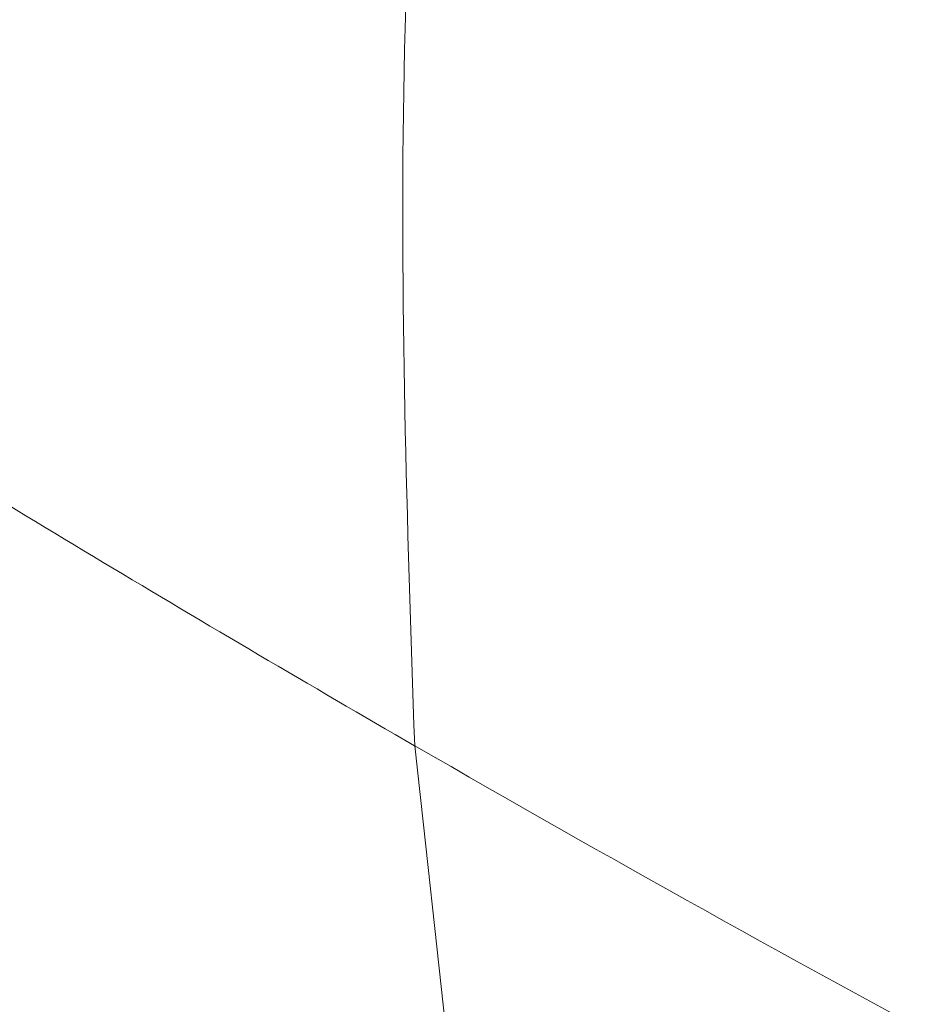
# Model space of a CAD drawing. Header units: millimetres. Extents: x 8 to 587, y 12 to 540.
# Tile 58 of 256: x 525.719 to 526.093, y 121.067 to 121.48. Entities that reach past the tile are written whole.
import ezdxf

# ---------------------------------------------------------------- set-up
doc = ezdxf.new("R2010")
doc.units = ezdxf.units.MM

msp = doc.modelspace()

# ---------------------------------------------------------------- linework, layer by layer
at = {"color": 252, "linetype": 'Continuous', "lineweight": 0}
for points, knots in [([(525.88492, 121.1757), (525.88491, 121.17571), (525.79755, 121.22614), (525.6242, 121.33014), (525.35901, 121.50144), (525.08933, 121.68931), (524.81557, 121.89532), (524.54728, 122.11307), (524.28354, 122.34367), (524.02514, 122.58701), (523.77992, 122.83574), (523.54853, 123.08767), (523.33994, 123.33071), (523.14612, 123.5714), (522.96607, 123.80874), (522.79074, 124.05427), (522.61984, 124.30871), (522.45376, 124.57185), (522.29242, 124.84421), (522.16245, 125.07821), (522.06115, 125.26979), (521.96872, 125.45046), (521.8614, 125.66998), (521.75706, 125.89615), (521.67129, 126.09105), (521.60254, 126.25299), (521.53547, 126.41677), (521.4736, 126.57349), (521.41669, 126.72258), (521.36441, 126.86388), (521.3134, 127.00614), (521.26108, 127.15674), (521.20775, 127.3156), (521.15358, 127.48306), (521.10114, 127.65139), (521.0504, 127.82063), (521.00155, 127.99004), (520.95451, 128.15981), (520.90941, 128.32934), (520.869, 128.48774), (520.83301, 128.63447), (520.80097, 128.76989), (520.7704, 128.9041), (520.7413, 129.03704), (520.7138, 129.16801), (520.68786, 129.29713), (520.6636, 129.42387), (520.64291, 129.53778), (520.6254, 129.63912), (520.61068, 129.72857), (520.59696, 129.81612), (520.58876, 129.87255), (520.58465, 129.90078)], [0, 0, 0, 0, 0.000005, 0.031624, 0.063268, 0.098462, 0.133691, 0.169135, 0.204616, 0.240618, 0.276662, 0.309538, 0.342451, 0.37111, 0.399797, 0.428631, 0.457499, 0.486617, 0.515776, 0.545115, 0.559812, 0.574509, 0.599782, 0.625098, 0.640401, 0.655704, 0.671056, 0.686408, 0.699311, 0.712213, 0.725155, 0.738096, 0.753061, 0.768046, 0.783146, 0.798247, 0.813443, 0.828639, 0.843979, 0.85935, 0.871866, 0.884401, 0.897049, 0.909697, 0.922433, 0.935169, 0.948033, 0.960923, 0.970664, 0.980416, 0.990202, 1, 1, 1, 1]), ([(533.12093, 122.6639), (533.12816, 122.61598), (533.14262, 122.52008), (533.15073, 122.37804), (533.14896, 122.23703), (533.13606, 122.09767), (533.11245, 121.96046), (533.07867, 121.82762), (533.03524, 121.69948), (532.98293, 121.57626), (532.92157, 121.45677), (532.85146, 121.34136), (532.77302, 121.23028), (532.68482, 121.12138), (532.58664, 121.0153), (532.47846, 120.91257), (532.36344, 120.81596), (532.2415, 120.72501), (532.11305, 120.63985), (531.97847, 120.56054), (531.83906, 120.48747), (531.67446, 120.41089), (531.48243, 120.33401), (531.2616, 120.26063), (531.0337, 120.19886), (530.80015, 120.14865), (530.56093, 120.1096), (530.31773, 120.08166), (530.07087, 120.06453), (529.81402, 120.05777), (529.54235, 120.06231), (529.25675, 120.07968), (528.9601, 120.11066), (528.65834, 120.15527), (528.35082, 120.21411), (528.04378, 120.28605), (527.74123, 120.36987), (527.44483, 120.46438), (527.15912, 120.56725), (526.88665, 120.67641), (526.62716, 120.79045), (526.37641, 120.91025), (526.12871, 121.03827), (525.96583, 121.12898), (525.88494, 121.17569), (525.88492, 121.1757)], [0, 0, 0, 0, 0.016496, 0.033007, 0.049504, 0.06631, 0.083131, 0.099939, 0.116397, 0.132868, 0.149328, 0.166019, 0.182719, 0.199412, 0.217442, 0.23549, 0.253541, 0.271575, 0.289918, 0.308274, 0.326633, 0.344979, 0.371328, 0.397842, 0.424356, 0.45118, 0.478004, 0.505114, 0.532224, 0.559459, 0.589262, 0.620781, 0.652301, 0.685654, 0.719008, 0.752792, 0.786576, 0.81921, 0.851843, 0.883035, 0.912236, 0.941476, 0.970716, 0.999995, 1, 1, 1, 1]), ([(525.88492, 121.1757), (526.08248, 119.37808), (526.47656, 115.79235), (526.68147, 112.07765), (526.78366, 110.22522)], [0, 0, 0, 0, 0.5013234, 1, 1, 1, 1])]:
    msp.add_open_spline(points, degree=3, knots=knots, dxfattribs=at)
msp.add_open_spline([(525.88492, 121.1757), (525.87856, 121.36305), (525.86583, 121.73777), (526.0173, 122.16521), (526.09304, 122.37893)], degree=3, dxfattribs=at)

doc.saveas('drawing.dxf')
